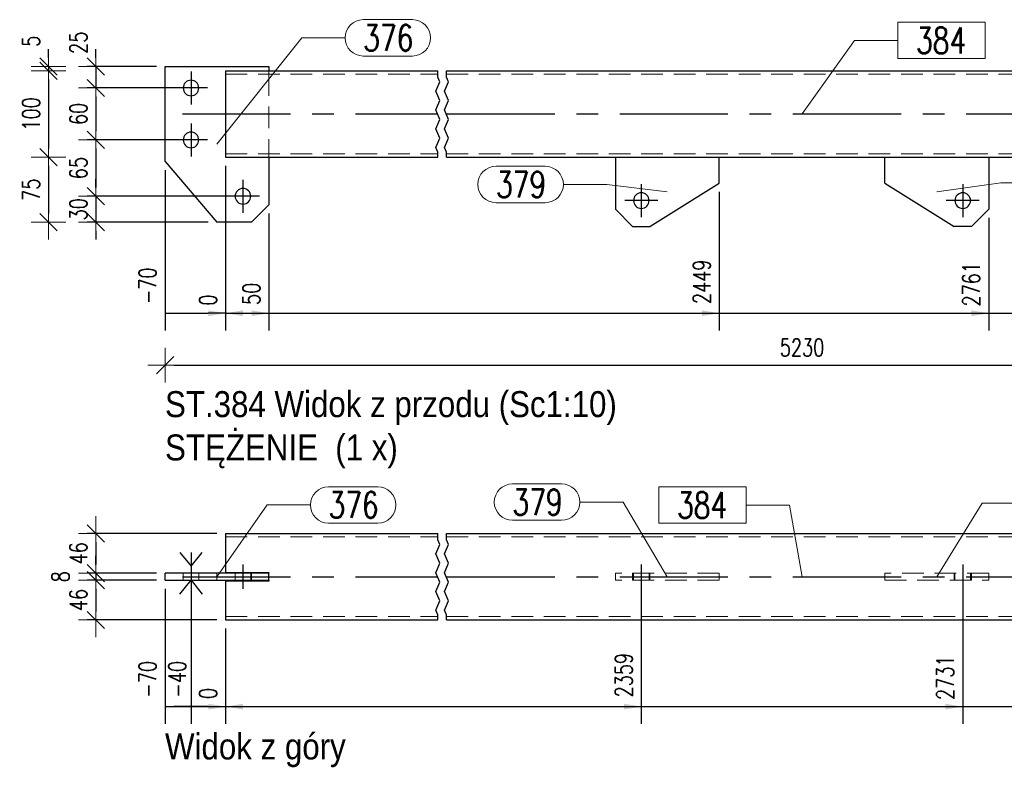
# Model space of a CAD drawing. Header units: millimetres. Extents: x -1005 to 207, y 18226 to 18896.
# Tile 47 of 50: x -74 to 40, y 18643 to 18729. Entities that reach past the tile are written whole.
import ezdxf

# ---------------------------------------------------------------- set-up
doc = ezdxf.new("R2010")
doc.units = ezdxf.units.MM
doc.header["$LTSCALE"] = 10
doc.linetypes.add('HIDDEN', pattern=[0.375, 0.25, -0.125])
doc.linetypes.add('MITTE', pattern=[2, 1.25, -0.25, 0.25, -0.25])
doc.layers.get('Defpoints').update_dxf_attribs({"color": 1})
doc.layers.add('PS_Bolt', color=4, linetype='Continuous')
doc.layers.add('PS_Mid', color=5, linetype='MITTE')
for name, color, linetype, lineweight in [('PS_DIM', 4, 'Continuous', 13), ('PS_Hidden', 2, 'HIDDEN', 9), ('PS_Pos', 1, 'Continuous', 15), ('PS_Shape', 161, 'Continuous', 30), ('PS_SOLID', 7, 'Continuous', 30), ('PS_TEXT', 3, 'Continuous', 18)]:
    doc.layers.add(name, color=color, linetype=linetype, lineweight=lineweight)
doc.styles.add('gil', font='txt', dxfattribs={"width": 0.9})
doc.styles.add('simplex', font='simplex.shx', dxfattribs={"width": 0.75})
doc.dimstyles.new('1_10_GŁ_DS1-LS10', dxfattribs={"dimtxt": 2, "dimasz": 2, "dimexe": 2, "dimexo": 1, "dimgap": 1, "dimtad": 1, "dimjust": 4, "dimdec": 0, "dimlfac": 10, "dimtxsty": 'simplex', "dimblk1": 'NONE', "dimsah": 1, "dimcen": 2, "dimclrd": 256, "dimclre": 256, "dimclrt": 3, "dimadec": 1, "dimazin": 0, "dimtfac": 1, "dimtdec": 0, "dimtmove": 2, "dimatfit": 3, "dimfxl": 1, "dimarcsym": 0})
doc.dimstyles.new('1_10_PRZ', dxfattribs={"dimtxt": 2, "dimasz": 1, "dimexe": 2, "dimexo": 5, "dimgap": 1, "dimtad": 1, "dimdec": 0, "dimlfac": 10, "dimtxsty": 'simplex', "dimblk": 'dimznak', "dimcen": 2, "dimse1": 1, "dimse2": 1, "dimclrt": 3, "dimadec": 1, "dimazin": 0, "dimtfac": 1, "dimtdec": 0, "dimtix": 1, "dimtmove": 2, "dimatfit": 3, "dimldrblk": 'dim-grot', "dimfxl": 1, "dimarcsym": 0})
doc.dimstyles.new('1_10_PRZ_DS1-LS10', dxfattribs={"dimtxt": 2, "dimasz": 1, "dimexe": 2, "dimexo": 5, "dimgap": 1, "dimtad": 1, "dimdec": 0, "dimlfac": 10, "dimtxsty": 'simplex', "dimblk": 'dimznak', "dimcen": 2, "dimse1": 1, "dimse2": 1, "dimclrt": 3, "dimadec": 1, "dimazin": 0, "dimtfac": 1, "dimtdec": 0, "dimtix": 1, "dimtmove": 2, "dimatfit": 3, "dimldrblk": 'dim-grot', "dimfxl": 1, "dimarcsym": 0})
doc.dimstyles.new('1_10_SC', dxfattribs={"dimtxt": 2, "dimasz": 1, "dimexe": 1, "dimexo": 1, "dimgap": 1, "dimtad": 1, "dimdec": 0, "dimlfac": 10, "dimtxsty": 'simplex', "dimblk": 'dimznak', "dimcen": 2, "dimclrd": 256, "dimclre": 256, "dimclrt": 3, "dimadec": 1, "dimazin": 0, "dimtfac": 1, "dimtdec": 0, "dimtix": 1, "dimtmove": 2, "dimatfit": 3, "dimldrblk": 'dim-grot', "dimfxl": 1, "dimarcsym": 0})

# ---------------------------------------------------------------- blocks, each defined once
blk = doc.blocks.new('*D869')
at = {"layer": 'Defpoints', "color": 0, "transparency": 16777216}
for p in [(-56.85, 18712.98), (-49.85, 18713.48), (-49.85, 18695.48)]:
    blk.add_point(p, dxfattribs=at)
at = {"layer": 'PS_DIM', "lineweight": -2, "transparency": 16777216}
for p, q in [((-56.85, 18711.98), (-56.85, 18693.48)), ((-49.85, 18712.48), (-49.85, 18693.48)), ((-56.85, 18695.48), (-51.85, 18695.48))]:
    blk.add_line(p, q, dxfattribs=at)
at = {"layer": 'PS_DIM', "transparency": 16777216}
blk.add_solid([(-51.85, 18695.81), (-51.85, 18695.14), (-49.85, 18695.48)], dxfattribs=at)
at = {"layer": 'PS_DIM', "color": 3, "transparency": 16777216, "insert": (-58.87, 18698.64), "char_height": 2, "attachment_point": 5, "rotation": 90, "style": 'simplex'}
blk.add_mtext('-70', dxfattribs=at)
blk = doc.blocks.new('_None')
blk = doc.blocks.new('*D870')
at = {"layer": 'Defpoints', "color": 0, "transparency": 16777216}
for p in [(-49.85, 18713.48), (-49.85, 18713.48), (-49.85, 18695.48)]:
    blk.add_point(p, dxfattribs=at)
at = {"layer": 'PS_DIM', "lineweight": -2, "transparency": 16777216}
for p, q in [((-49.85, 18712.48), (-49.85, 18693.48)), ((-49.85, 18712.48), (-49.85, 18693.48)), ((-49.85, 18695.48), (-51.85, 18695.48)), ((-47.85, 18695.48), (-45.85, 18695.48))]:
    blk.add_line(p, q, dxfattribs=at)
at = {"layer": 'PS_DIM', "transparency": 16777216}
blk.add_solid([(-47.85, 18695.81), (-47.85, 18695.14), (-49.85, 18695.48)], dxfattribs=at)
at = {"layer": 'PS_DIM', "color": 3, "transparency": 16777216, "insert": (-51.87, 18697), "char_height": 2, "attachment_point": 5, "rotation": 90, "style": 'simplex'}
blk.add_mtext('0', dxfattribs=at)
blk = doc.blocks.new('*D871')
at = {"layer": 'Defpoints', "color": 0, "transparency": 16777216}
for p in [(-49.85, 18713.48), (-44.85, 18707.98), (-44.85, 18695.48)]:
    blk.add_point(p, dxfattribs=at)
at = {"layer": 'PS_DIM', "lineweight": -2, "transparency": 16777216}
for p, q in [((-49.85, 18712.48), (-49.85, 18693.48)), ((-44.85, 18706.98), (-44.85, 18693.48)), ((-49.85, 18695.48), (-46.85, 18695.48))]:
    blk.add_line(p, q, dxfattribs=at)
at = {"layer": 'PS_DIM', "transparency": 16777216}
blk.add_solid([(-46.85, 18695.81), (-46.85, 18695.14), (-44.85, 18695.48)], dxfattribs=at)
at = {"layer": 'PS_DIM', "color": 3, "transparency": 16777216, "insert": (-46.87, 18697.71), "char_height": 2, "attachment_point": 5, "rotation": 90, "style": 'simplex'}
blk.add_mtext('50', dxfattribs=at)
blk = doc.blocks.new('*D872')
at = {"layer": 'Defpoints', "color": 0, "transparency": 16777216}
for p in [(-49.85, 18713.48), (7.15, 18710.48), (7.15, 18695.48)]:
    blk.add_point(p, dxfattribs=at)
at = {"layer": 'PS_DIM', "lineweight": -2, "transparency": 16777216}
for p, q in [((-49.85, 18712.48), (-49.85, 18693.48)), ((7.15, 18709.48), (7.15, 18693.48)), ((-49.85, 18695.48), (5.15, 18695.48))]:
    blk.add_line(p, q, dxfattribs=at)
at = {"layer": 'PS_DIM', "transparency": 16777216}
blk.add_solid([(5.15, 18695.81), (5.15, 18695.14), (7.15, 18695.48)], dxfattribs=at)
at = {"layer": 'PS_DIM', "color": 3, "transparency": 16777216, "insert": (5.13, 18699.1), "char_height": 2, "attachment_point": 5, "rotation": 90, "style": 'simplex'}
blk.add_mtext('2449', dxfattribs=at)
blk = doc.blocks.new('*D873')
at = {"layer": 'Defpoints', "color": 0, "transparency": 16777216}
for p in [(-49.85, 18713.48), (38.27, 18707.48), (38.27, 18695.48)]:
    blk.add_point(p, dxfattribs=at)
at = {"layer": 'PS_DIM', "lineweight": -2, "transparency": 16777216}
for p, q in [((-49.85, 18712.48), (-49.85, 18693.48)), ((38.27, 18706.48), (38.27, 18693.48)), ((-49.85, 18695.48), (36.27, 18695.48))]:
    blk.add_line(p, q, dxfattribs=at)
at = {"layer": 'PS_DIM', "transparency": 16777216}
blk.add_solid([(36.27, 18695.81), (36.27, 18695.14), (38.27, 18695.48)], dxfattribs=at)
at = {"layer": 'PS_DIM', "color": 3, "transparency": 16777216, "insert": (36.25, 18698.82), "char_height": 2, "attachment_point": 5, "rotation": 90, "style": 'simplex'}
blk.add_mtext('2761', dxfattribs=at)
blk = doc.blocks.new('*D874')
at = {"layer": 'Defpoints', "color": 0, "transparency": 16777216}
for p in [(-49.85, 18713.48), (83.27, 18713.48), (83.27, 18695.48)]:
    blk.add_point(p, dxfattribs=at)
at = {"layer": 'PS_DIM', "lineweight": -2, "transparency": 16777216}
for p, q in [((-49.85, 18712.48), (-49.85, 18693.48)), ((83.27, 18712.48), (83.27, 18693.48)), ((-49.85, 18695.48), (81.27, 18695.48))]:
    blk.add_line(p, q, dxfattribs=at)
at = {"layer": 'PS_DIM', "transparency": 16777216}
blk.add_solid([(81.27, 18695.81), (81.27, 18695.14), (83.27, 18695.48)], dxfattribs=at)
at = {"layer": 'PS_DIM', "color": 3, "transparency": 16777216, "insert": (81.25, 18699.14), "char_height": 2, "attachment_point": 5, "rotation": 90, "style": 'simplex'}
blk.add_mtext('5090', dxfattribs=at)
blk = doc.blocks.new('*D875')
at = {"layer": 'Defpoints', "color": 0, "transparency": 16777216}
for p in [(-49.85, 18713.48), (90.27, 18712.98), (90.27, 18695.48)]:
    blk.add_point(p, dxfattribs=at)
at = {"layer": 'PS_DIM', "lineweight": -2, "transparency": 16777216}
for p, q in [((-49.85, 18712.48), (-49.85, 18693.48)), ((90.27, 18711.98), (90.27, 18693.48)), ((-49.85, 18695.48), (88.27, 18695.48))]:
    blk.add_line(p, q, dxfattribs=at)
at = {"layer": 'PS_DIM', "transparency": 16777216}
blk.add_solid([(88.27, 18695.81), (88.27, 18695.14), (90.27, 18695.48)], dxfattribs=at)
at = {"layer": 'PS_DIM', "color": 3, "transparency": 16777216, "insert": (88.25, 18699), "char_height": 2, "attachment_point": 5, "rotation": 90, "style": 'simplex'}
blk.add_mtext('5160', dxfattribs=at)
blk = doc.blocks.new('dimznak')
at = {"color": 0}
for points in [[(0, 2), (0, -2)], [(-2, 0), (2, 0)]]:
    blk.add_lwpolyline(points, dxfattribs=at)
at = {"color": 2}
blk.add_lwpolyline([(1, 1), (-1, -1)], dxfattribs=at)
blk = doc.blocks.new('*D876')
at = {"layer": 'Defpoints', "color": 0, "transparency": 16777216}
for p in [(-56.85, 18705.48), (90.27, 18705.48), (90.27, 18689.48)]:
    blk.add_point(p, dxfattribs=at)
at = {"layer": 'PS_DIM', "color": 0, "lineweight": -2, "transparency": 16777216}
blk.add_line((-55.85, 18689.48), (89.27, 18689.48), dxfattribs=at)
at = {"layer": 'PS_DIM', "color": 0, "lineweight": -2, "transparency": 16777216, "rotation": 180}
blk.add_blockref('dimznak', (-56.85, 18689.48), dxfattribs=at)
at = {"layer": 'PS_DIM', "color": 0, "lineweight": -2, "transparency": 16777216}
blk.add_blockref('dimznak', (90.27, 18689.48), dxfattribs=at)
at = {"layer": 'PS_DIM', "color": 3, "transparency": 16777216, "insert": (16.71, 18691.52), "char_height": 2, "attachment_point": 5, "style": 'simplex'}
blk.add_mtext('5230', dxfattribs=at)
blk = doc.blocks.new('dim-grot')
blk.add_hatch(color=256).paths.add_polyline_path([(0, 0), (-2, 0.5), (-2, -0.5)])
blk.add_lwpolyline([(0, 0), (-2, 0.5), (-2, -0.5), (0, 0)])
blk = doc.blocks.new('*D934')
at = {"layer": 'Defpoints', "color": 0, "transparency": 16777216}
for p in [(-56.85, 18723.98), (-64.85, 18721.48), (-53.85, 18721.48)]:
    blk.add_point(p, dxfattribs=at)
at = {"layer": 'PS_DIM', "lineweight": -2, "transparency": 16777216}
for p, q in [((-64.85, 18724.98), (-64.85, 18725.98)), ((-57.85, 18723.98), (-65.85, 18723.98)), ((-64.85, 18723.98), (-64.85, 18721.48)), ((-54.85, 18721.48), (-65.85, 18721.48)), ((-64.85, 18720.48), (-64.85, 18719.48))]:
    blk.add_line(p, q, dxfattribs=at)
for p, rotation in [((-64.85, 18723.98), 270), ((-64.85, 18721.48), 90)]:
    blk.add_blockref('dimznak', p, dxfattribs=dict(at, rotation=rotation))
at = {"layer": 'PS_DIM', "color": 3, "transparency": 16777216, "insert": (-66.85, 18726.7), "char_height": 2, "attachment_point": 5, "rotation": 90, "style": 'simplex'}
blk.add_mtext('25', dxfattribs=at)
blk = doc.blocks.new('*D935')
at = {"layer": 'Defpoints', "color": 0, "transparency": 16777216}
for p in [(-53.85, 18721.48), (-64.85, 18715.48), (-53.85, 18715.48)]:
    blk.add_point(p, dxfattribs=at)
at = {"layer": 'PS_DIM', "lineweight": -2, "transparency": 16777216}
for p, q in [((-54.85, 18721.48), (-65.85, 18721.48)), ((-64.85, 18720.48), (-64.85, 18716.48)), ((-54.85, 18715.48), (-65.85, 18715.48))]:
    blk.add_line(p, q, dxfattribs=at)
for p, rotation in [((-64.85, 18721.48), 90), ((-64.85, 18715.48), 270)]:
    blk.add_blockref('dimznak', p, dxfattribs=dict(at, rotation=rotation))
at = {"layer": 'PS_DIM', "color": 3, "transparency": 16777216, "insert": (-66.85, 18718.48), "char_height": 2, "attachment_point": 5, "rotation": 90, "style": 'simplex'}
blk.add_mtext('60', dxfattribs=at)
blk = doc.blocks.new('*D936')
at = {"layer": 'Defpoints', "color": 0, "transparency": 16777216}
for p in [(-53.85, 18715.48), (-64.85, 18708.98), (-47.85, 18708.98)]:
    blk.add_point(p, dxfattribs=at)
at = {"layer": 'PS_DIM', "lineweight": -2, "transparency": 16777216}
for p, q in [((-54.85, 18715.48), (-65.85, 18715.48)), ((-64.85, 18714.48), (-64.85, 18709.98)), ((-48.85, 18708.98), (-65.85, 18708.98))]:
    blk.add_line(p, q, dxfattribs=at)
for p, rotation in [((-64.85, 18715.48), 90), ((-64.85, 18708.98), 270)]:
    blk.add_blockref('dimznak', p, dxfattribs=dict(at, rotation=rotation))
at = {"layer": 'PS_DIM', "color": 3, "transparency": 16777216, "insert": (-66.85, 18712.23), "char_height": 2, "attachment_point": 5, "rotation": 90, "style": 'simplex'}
blk.add_mtext('65', dxfattribs=at)
blk = doc.blocks.new('*D937')
at = {"layer": 'Defpoints', "color": 0, "transparency": 16777216}
for p in [(-47.85, 18708.98), (-64.85, 18705.98), (-50.85, 18705.98)]:
    blk.add_point(p, dxfattribs=at)
at = {"layer": 'PS_DIM', "lineweight": -2, "transparency": 16777216}
for p, q in [((-64.85, 18709.98), (-64.85, 18710.98)), ((-48.85, 18708.98), (-65.85, 18708.98)), ((-64.85, 18708.98), (-64.85, 18705.98)), ((-51.85, 18705.98), (-65.85, 18705.98)), ((-64.85, 18704.98), (-64.85, 18703.98))]:
    blk.add_line(p, q, dxfattribs=at)
for p, rotation in [((-64.85, 18708.98), 270), ((-64.85, 18705.98), 90)]:
    blk.add_blockref('dimznak', p, dxfattribs=dict(at, rotation=rotation))
at = {"layer": 'PS_DIM', "color": 3, "transparency": 16777216, "insert": (-66.85, 18707.48), "char_height": 2, "attachment_point": 5, "rotation": 90, "style": 'simplex'}
blk.add_mtext('30', dxfattribs=at)
blk = doc.blocks.new('*D938')
at = {"layer": 'Defpoints', "color": 0, "transparency": 16777216}
for p in [(-44.85, 18723.98), (-70.32, 18723.48), (-44.85, 18723.48)]:
    blk.add_point(p, dxfattribs=at)
at = {"layer": 'PS_DIM', "color": 0, "lineweight": -2, "transparency": 16777216}
for p, q in [((-70.32, 18724.98), (-70.32, 18725.98)), ((-70.32, 18723.98), (-70.32, 18723.48)), ((-70.32, 18722.48), (-70.32, 18721.48))]:
    blk.add_line(p, q, dxfattribs=at)
for p, rotation in [((-70.32, 18723.98), 270), ((-70.32, 18723.48), 90)]:
    blk.add_blockref('dimznak', p, dxfattribs=dict(at, rotation=rotation))
at = {"layer": 'PS_DIM', "color": 3, "transparency": 16777216, "insert": (-72.32, 18726.87), "char_height": 2, "attachment_point": 5, "rotation": 90, "style": 'simplex'}
blk.add_mtext('5', dxfattribs=at)
blk = doc.blocks.new('*D939')
at = {"layer": 'Defpoints', "color": 0, "transparency": 16777216}
for p in [(-44.85, 18723.48), (-70.32, 18713.48), (-44.85, 18713.48)]:
    blk.add_point(p, dxfattribs=at)
at = {"layer": 'PS_DIM', "color": 0, "lineweight": -2, "transparency": 16777216}
blk.add_line((-70.32, 18722.48), (-70.32, 18714.48), dxfattribs=at)
for p, rotation in [((-70.32, 18723.48), 90), ((-70.32, 18713.48), 270)]:
    blk.add_blockref('dimznak', p, dxfattribs=dict(at, rotation=rotation))
at = {"layer": 'PS_DIM', "color": 3, "transparency": 16777216, "insert": (-72.32, 18718.48), "char_height": 2, "attachment_point": 5, "rotation": 90, "style": 'simplex'}
blk.add_mtext('100', dxfattribs=at)
blk = doc.blocks.new('*D940')
at = {"layer": 'Defpoints', "color": 0, "transparency": 16777216}
for p in [(-44.85, 18713.48), (-70.32, 18705.98), (-46.85, 18705.98)]:
    blk.add_point(p, dxfattribs=at)
at = {"layer": 'PS_DIM', "color": 0, "lineweight": -2, "transparency": 16777216}
blk.add_line((-70.32, 18712.48), (-70.32, 18706.98), dxfattribs=at)
for p, rotation in [((-70.32, 18713.48), 90), ((-70.32, 18705.98), 270)]:
    blk.add_blockref('dimznak', p, dxfattribs=dict(at, rotation=rotation))
at = {"layer": 'PS_DIM', "color": 3, "transparency": 16777216, "insert": (-72.32, 18709.73), "char_height": 2, "attachment_point": 5, "rotation": 90, "style": 'simplex'}
blk.add_mtext('75', dxfattribs=at)
blk = doc.blocks.new('*D1024')
at = {"layer": 'Defpoints', "color": 0, "transparency": 16777216}
for p in [(-49.85, 18670.06), (-64.85, 18665.46), (-56.85, 18665.46)]:
    blk.add_point(p, dxfattribs=at)
at = {"layer": 'PS_DIM', "lineweight": -2, "transparency": 16777216}
for p, q in [((-50.85, 18670.06), (-65.85, 18670.06)), ((-64.85, 18669.06), (-64.85, 18666.46)), ((-57.85, 18665.46), (-65.85, 18665.46))]:
    blk.add_line(p, q, dxfattribs=at)
for p, rotation in [((-64.85, 18670.06), 90), ((-64.85, 18665.46), 270)]:
    blk.add_blockref('dimznak', p, dxfattribs=dict(at, rotation=rotation))
at = {"layer": 'PS_DIM', "color": 3, "transparency": 16777216, "insert": (-66.85, 18667.76), "char_height": 2, "attachment_point": 5, "rotation": 90, "style": 'simplex'}
blk.add_mtext('46', dxfattribs=at)
blk = doc.blocks.new('*D1025')
at = {"layer": 'Defpoints', "color": 0, "transparency": 16777216}
for p in [(-56.85, 18665.46), (-64.85, 18664.66), (-56.85, 18664.66)]:
    blk.add_point(p, dxfattribs=at)
at = {"layer": 'PS_DIM', "lineweight": -2, "transparency": 16777216}
for p, q in [((-64.85, 18666.46), (-64.85, 18667.46)), ((-57.85, 18665.46), (-65.85, 18665.46)), ((-64.85, 18665.46), (-64.85, 18664.66)), ((-57.85, 18664.66), (-65.85, 18664.66)), ((-64.85, 18663.66), (-64.85, 18662.66))]:
    blk.add_line(p, q, dxfattribs=at)
for p, rotation in [((-64.85, 18665.46), 270), ((-64.85, 18664.66), 90)]:
    blk.add_blockref('dimznak', p, dxfattribs=dict(at, rotation=rotation))
at = {"layer": 'PS_DIM', "color": 3, "transparency": 16777216, "insert": (-68.91, 18665.06), "char_height": 2, "attachment_point": 5, "rotation": 90, "style": 'simplex'}
blk.add_mtext('8', dxfattribs=at)
blk = doc.blocks.new('*D1026')
at = {"layer": 'Defpoints', "color": 0, "transparency": 16777216}
for p in [(-56.85, 18664.66), (-64.85, 18660.06), (-49.85, 18660.06)]:
    blk.add_point(p, dxfattribs=at)
at = {"layer": 'PS_DIM', "lineweight": -2, "transparency": 16777216}
for p, q in [((-57.85, 18664.66), (-65.85, 18664.66)), ((-64.85, 18663.66), (-64.85, 18661.06)), ((-50.85, 18660.06), (-65.85, 18660.06))]:
    blk.add_line(p, q, dxfattribs=at)
for p, rotation in [((-64.85, 18664.66), 90), ((-64.85, 18660.06), 270)]:
    blk.add_blockref('dimznak', p, dxfattribs=dict(at, rotation=rotation))
at = {"layer": 'PS_DIM', "color": 3, "transparency": 16777216, "insert": (-66.85, 18662.36), "char_height": 2, "attachment_point": 5, "rotation": 90, "style": 'simplex'}
blk.add_mtext('46', dxfattribs=at)
blk = doc.blocks.new('*D1190')
at = {"layer": 'Defpoints', "color": 0, "transparency": 16777216}
for p in [(-56.85, 18664.66), (-49.85, 18660.06), (-49.85, 18650.06)]:
    blk.add_point(p, dxfattribs=at)
at = {"layer": 'PS_DIM', "lineweight": -2, "transparency": 16777216}
for p, q in [((-56.85, 18663.66), (-56.85, 18648.06)), ((-49.85, 18659.06), (-49.85, 18648.06)), ((-56.85, 18650.06), (-51.85, 18650.06))]:
    blk.add_line(p, q, dxfattribs=at)
at = {"layer": 'PS_DIM', "transparency": 16777216}
blk.add_solid([(-51.85, 18650.39), (-51.85, 18649.73), (-49.85, 18650.06)], dxfattribs=at)
at = {"layer": 'PS_DIM', "color": 3, "transparency": 16777216, "insert": (-58.87, 18653.22), "char_height": 2, "attachment_point": 5, "rotation": 90, "style": 'simplex'}
blk.add_mtext('-70', dxfattribs=at)
blk = doc.blocks.new('*D1191')
at = {"layer": 'Defpoints', "color": 0, "transparency": 16777216}
for p in [(-53.85, 18664.66), (-49.85, 18660.06), (-49.85, 18650.06)]:
    blk.add_point(p, dxfattribs=at)
at = {"layer": 'PS_DIM', "lineweight": -2, "transparency": 16777216}
for p, q in [((-53.85, 18663.66), (-53.85, 18648.06)), ((-49.85, 18659.06), (-49.85, 18648.06)), ((-53.85, 18650.06), (-55.85, 18650.06)), ((-53.85, 18650.06), (-49.85, 18650.06)), ((-47.85, 18650.06), (-45.85, 18650.06))]:
    blk.add_line(p, q, dxfattribs=at)
at = {"layer": 'PS_DIM', "transparency": 16777216}
blk.add_solid([(-47.85, 18650.39), (-47.85, 18649.73), (-49.85, 18650.06)], dxfattribs=at)
at = {"layer": 'PS_DIM', "color": 3, "transparency": 16777216, "insert": (-55.44, 18653.22), "char_height": 2, "attachment_point": 5, "rotation": 90, "style": 'simplex'}
blk.add_mtext('-40', dxfattribs=at)
blk = doc.blocks.new('*D1192')
at = {"layer": 'Defpoints', "color": 0, "transparency": 16777216}
for p in [(-49.85, 18660.06), (-49.85, 18660.06), (-49.85, 18650.06)]:
    blk.add_point(p, dxfattribs=at)
at = {"layer": 'PS_DIM', "lineweight": -2, "transparency": 16777216}
for p, q in [((-49.85, 18659.06), (-49.85, 18648.06)), ((-49.85, 18659.06), (-49.85, 18648.06)), ((-51.85, 18650.06), (-53.85, 18650.06)), ((-49.85, 18650.06), (-47.85, 18650.06))]:
    blk.add_line(p, q, dxfattribs=at)
at = {"layer": 'PS_DIM', "transparency": 16777216}
blk.add_solid([(-51.85, 18650.39), (-51.85, 18649.73), (-49.85, 18650.06)], dxfattribs=at)
at = {"layer": 'PS_DIM', "color": 3, "transparency": 16777216, "insert": (-51.87, 18651.58), "char_height": 2, "attachment_point": 5, "rotation": 90, "style": 'simplex'}
blk.add_mtext('0', dxfattribs=at)
blk = doc.blocks.new('*D1193')
at = {"layer": 'Defpoints', "color": 0, "transparency": 16777216}
for p in [(-1.85, 18665.06), (-49.85, 18660.06), (-1.85, 18650.06)]:
    blk.add_point(p, dxfattribs=at)
at = {"layer": 'PS_DIM', "lineweight": -2, "transparency": 16777216}
for p, q in [((-1.85, 18664.06), (-1.85, 18648.06)), ((-49.85, 18659.06), (-49.85, 18648.06)), ((-49.85, 18650.06), (-3.85, 18650.06))]:
    blk.add_line(p, q, dxfattribs=at)
at = {"layer": 'PS_DIM', "transparency": 16777216}
blk.add_solid([(-3.85, 18650.39), (-3.85, 18649.73), (-1.85, 18650.06)], dxfattribs=at)
at = {"layer": 'PS_DIM', "color": 3, "transparency": 16777216, "insert": (-3.87, 18653.69), "char_height": 2, "attachment_point": 5, "rotation": 90, "style": 'simplex'}
blk.add_mtext('2359', dxfattribs=at)
blk = doc.blocks.new('*D1194')
at = {"layer": 'Defpoints', "color": 0, "transparency": 16777216}
for p in [(35.27, 18665.06), (-49.85, 18660.06), (35.27, 18650.06)]:
    blk.add_point(p, dxfattribs=at)
at = {"layer": 'PS_DIM', "lineweight": -2, "transparency": 16777216}
for p, q in [((35.27, 18664.06), (35.27, 18648.06)), ((-49.85, 18659.06), (-49.85, 18648.06)), ((-49.85, 18650.06), (33.27, 18650.06))]:
    blk.add_line(p, q, dxfattribs=at)
at = {"layer": 'PS_DIM', "transparency": 16777216}
blk.add_solid([(33.27, 18650.39), (33.27, 18649.73), (35.27, 18650.06)], dxfattribs=at)
at = {"layer": 'PS_DIM', "color": 3, "transparency": 16777216, "insert": (33.25, 18653.4), "char_height": 2, "attachment_point": 5, "rotation": 90, "style": 'simplex'}
blk.add_mtext('2731', dxfattribs=at)
blk = doc.blocks.new('*D1195')
at = {"layer": 'Defpoints', "color": 0, "transparency": 16777216}
for p in [(81.27, 18664.61), (-49.85, 18660.06), (81.27, 18650.06)]:
    blk.add_point(p, dxfattribs=at)
at = {"layer": 'PS_DIM', "lineweight": -2, "transparency": 16777216}
for p, q in [((81.27, 18663.61), (81.27, 18648.06)), ((-49.85, 18659.06), (-49.85, 18648.06)), ((-49.85, 18650.06), (79.27, 18650.06))]:
    blk.add_line(p, q, dxfattribs=at)
at = {"layer": 'PS_DIM', "transparency": 16777216}
blk.add_solid([(79.27, 18650.39), (79.27, 18649.73), (81.27, 18650.06)], dxfattribs=at)
at = {"layer": 'PS_DIM', "color": 3, "transparency": 16777216, "insert": (79.25, 18653.72), "char_height": 2, "attachment_point": 5, "rotation": 90, "style": 'simplex'}
blk.add_mtext('5070', dxfattribs=at)
blk = doc.blocks.new('*D1196')
at = {"layer": 'Defpoints', "color": 0, "transparency": 16777216}
for p in [(87.27, 18664.72), (-49.85, 18660.06), (87.27, 18650.06)]:
    blk.add_point(p, dxfattribs=at)
at = {"layer": 'PS_DIM', "lineweight": -2, "transparency": 16777216}
for p, q in [((87.27, 18663.72), (87.27, 18648.06)), ((-49.85, 18659.06), (-49.85, 18648.06)), ((-49.85, 18650.06), (85.27, 18650.06))]:
    blk.add_line(p, q, dxfattribs=at)
at = {"layer": 'PS_DIM', "transparency": 16777216}
blk.add_solid([(85.27, 18650.39), (85.27, 18649.73), (87.27, 18650.06)], dxfattribs=at)
at = {"layer": 'PS_DIM', "color": 3, "transparency": 16777216, "insert": (85.25, 18653.58), "char_height": 2, "attachment_point": 5, "rotation": 90, "style": 'simplex'}
blk.add_mtext('5130', dxfattribs=at)
blk = doc.blocks.new('*D1197')
at = {"layer": 'Defpoints', "color": 0, "transparency": 16777216}
for p in [(90.27, 18664.66), (-49.85, 18660.06), (90.27, 18650.06)]:
    blk.add_point(p, dxfattribs=at)
at = {"layer": 'PS_DIM', "lineweight": -2, "transparency": 16777216}
for p, q in [((90.27, 18663.66), (90.27, 18648.06)), ((-49.85, 18659.06), (-49.85, 18648.06)), ((-49.85, 18650.06), (88.27, 18650.06))]:
    blk.add_line(p, q, dxfattribs=at)
at = {"layer": 'PS_DIM', "transparency": 16777216}
blk.add_solid([(88.27, 18650.39), (88.27, 18649.73), (90.27, 18650.06)], dxfattribs=at)
at = {"layer": 'PS_DIM', "color": 3, "transparency": 16777216, "insert": (92.19, 18653.58), "char_height": 2, "attachment_point": 5, "rotation": 90, "style": 'simplex'}
blk.add_mtext('5160', dxfattribs=at)
blk = doc.blocks.new('*X1627')
at = {"color": 4, "linetype": 'Continuous'}
blk.add_line((-53.85, 18721.48), (-53.85, 18721.48), dxfattribs=at)
blk.add_line((-53.85, 18721.48), (-53.85, 18721.48), dxfattribs=at)
blk.add_line((-53.85, 18721.48), (-53.85, 18721.48), dxfattribs=at)
blk.add_line((-53.85, 18721.48), (-53.85, 18721.48), dxfattribs=at)
blk.add_line((-53.85, 18721.48), (-53.85, 18721.48), dxfattribs=at)
blk = doc.blocks.new('*X1631')
at = {"color": 1}
for p, q in [((-25.35, 18722.73), (-25.35, 18723.48)), ((-24.35, 18722.73), (-24.35, 18723.48)), ((-25.58, 18721.11), (-25.12, 18722.19)), ((-25.12, 18722.19), (-25.35, 18722.73)), ((-24.58, 18721.11), (-24.12, 18722.19)), ((-24.12, 18722.19), (-24.35, 18722.73)), ((-25.12, 18720.03), (-25.58, 18721.11)), ((-24.12, 18720.03), (-24.58, 18721.11)), ((-25.58, 18718.94), (-25.12, 18720.03)), ((-24.58, 18718.94), (-24.12, 18720.03)), ((-25.12, 18717.86), (-25.58, 18718.94)), ((-24.12, 18717.86), (-24.58, 18718.94)), ((-25.58, 18716.77), (-25.12, 18717.86)), ((-24.58, 18716.77), (-24.12, 18717.86)), ((-25.12, 18715.69), (-25.58, 18716.77)), ((-24.12, 18715.69), (-24.58, 18716.77)), ((-25.58, 18714.61), (-25.12, 18715.69)), ((-24.58, 18714.61), (-24.12, 18715.69)), ((-25.35, 18714.07), (-25.58, 18714.61)), ((-25.35, 18713.48), (-25.35, 18714.07)), ((-24.35, 18714.07), (-24.58, 18714.61)), ((-24.35, 18713.48), (-24.35, 18714.07))]:
    blk.add_line(p, q, dxfattribs=at)
at = {"layer": 'PS_Hidden', "color": 2, "linetype": 'HIDDEN'}
for p, q in [((-49.85, 18723.08), (-25.35, 18723.08)), ((-44.85, 18723.48), (-44.85, 18723.08)), ((-44.85, 18723.08), (-44.85, 18713.88)), ((-24.35, 18723.08), (57.77, 18723.08)), ((-49.85, 18713.88), (-25.35, 18713.88)), ((-44.85, 18713.88), (-44.85, 18713.48)), ((-24.35, 18713.88), (57.77, 18713.88))]:
    blk.add_line(p, q, dxfattribs=at)
at = {"layer": 'PS_Mid', "color": 5, "linetype": 'MITTE'}
for p, q in [((-53.85, 18723.38), (-53.85, 18719.58)), ((-51.95, 18721.48), (-55.75, 18721.48)), ((-54.85, 18718.48), (-25.35, 18718.48)), ((-24.35, 18718.48), (57.77, 18718.48)), ((-53.85, 18717.38), (-53.85, 18713.58)), ((-51.95, 18715.48), (-55.75, 18715.48)), ((-47.85, 18710.88), (-47.85, 18707.08)), ((-1.85, 18710.38), (-1.85, 18706.58)), ((35.27, 18710.38), (35.27, 18706.58)), ((-45.95, 18708.98), (-49.75, 18708.98)), ((0.05, 18708.48), (-3.75, 18708.48)), ((37.17, 18708.48), (33.37, 18708.48))]:
    blk.add_line(p, q, dxfattribs=at)
at = {"layer": 'PS_SOLID', "color": 7, "linetype": 'Continuous'}
for p, q in [((-56.85, 18723.98), (-44.85, 18723.98)), ((-56.85, 18712.98), (-56.85, 18723.98)), ((-44.85, 18723.98), (-44.85, 18723.48)), ((-49.85, 18723.48), (-49.85, 18713.48)), ((-49.85, 18723.48), (-25.35, 18723.48)), ((-24.35, 18723.48), (57.77, 18723.48)), ((-56.85, 18712.98), (-50.85, 18705.98)), ((-49.85, 18713.48), (-25.35, 18713.48)), ((-44.85, 18713.48), (-44.85, 18707.98)), ((-24.35, 18713.48), (57.77, 18713.48)), ((-4.85, 18713.48), (-4.85, 18707.48)), ((7.15, 18710.48), (7.15, 18713.48)), ((26.27, 18710.48), (26.27, 18713.48)), ((38.27, 18713.48), (38.27, 18707.48)), ((-0.85, 18705.48), (7.15, 18710.48)), ((26.27, 18710.48), (34.27, 18705.48)), ((-46.85, 18705.98), (-44.85, 18707.98)), ((-4.85, 18707.48), (-2.85, 18705.48)), ((36.27, 18705.48), (38.27, 18707.48)), ((-46.85, 18705.98), (-50.85, 18705.98)), ((-2.85, 18705.48), (-0.85, 18705.48)), ((36.27, 18705.48), (34.27, 18705.48))]:
    blk.add_line(p, q, dxfattribs=at)
at = {"layer": 'PS_SOLID', "color": 7, "extrusion": (0, 0, -1)}
for centre in [(53.85, 18721.48), (53.85, 18715.48), (47.85, 18708.98), (1.85, 18708.48), (-35.27, 18708.48)]:
    blk.add_circle(centre, 0.9, dxfattribs=at)
blk = doc.blocks.new('*X1632')
at = {"color": 4, "linetype": 'Continuous'}
blk.add_line((-53.85, 18715.48), (-53.85, 18715.48), dxfattribs=at)
blk.add_line((-53.85, 18715.48), (-53.85, 18715.48), dxfattribs=at)
blk.add_line((-53.85, 18715.48), (-53.85, 18715.48), dxfattribs=at)
blk.add_line((-53.85, 18715.48), (-53.85, 18715.48), dxfattribs=at)
blk.add_line((-53.85, 18715.48), (-53.85, 18715.48), dxfattribs=at)
blk = doc.blocks.new('*X1635')
at = {"color": 1}
for p, q in [((37.87, 18729.07), (27.78, 18729.07)), ((27.78, 18729.07), (27.78, 18724.87)), ((37.87, 18724.87), (37.87, 18729.07)), ((16.71, 18718.48), (22.78, 18726.97)), ((22.78, 18726.97), (27.78, 18726.97)), ((27.78, 18724.87), (37.87, 18724.87))]:
    blk.add_line(p, q, dxfattribs=at)
at = {"color": 2, "style": 'simplex', "width": 0.75}
blk.add_text('384', height=3, dxfattribs=at).set_placement((29.88, 18725.47))
blk = doc.blocks.new('*X1636')
at = {"color": 1}
for p, q in [((46.76, 18712.64), (52.44, 18712.64)), ((32.27, 18709.48), (39.66, 18710.54)), ((39.66, 18710.54), (44.66, 18710.54)), ((46.76, 18708.44), (52.44, 18708.44))]:
    blk.add_line(p, q, dxfattribs=at)
for centre, start, end in [((46.76, 18710.54), 90, 270), ((52.44, 18710.54), 270, 90)]:
    blk.add_arc(centre, 2.1, start, end, dxfattribs=at)
at = {"color": 2, "style": 'simplex', "width": 0.75}
blk.add_text('379', height=3, dxfattribs=at).set_placement((46.76, 18709.04))
blk = doc.blocks.new('*X1637')
at = {"color": 1}
for p, q in [((-18.63, 18712.44), (-12.95, 18712.44)), ((-10.85, 18710.34), (-5.85, 18710.34)), ((1.15, 18709.48), (-5.85, 18710.34)), ((-18.63, 18708.24), (-12.95, 18708.24))]:
    blk.add_line(p, q, dxfattribs=at)
for centre, start, end in [((-18.63, 18710.34), 90, 270), ((-12.95, 18710.34), 270, 90)]:
    blk.add_arc(centre, 2.1, start, end, dxfattribs=at)
at = {"color": 2, "style": 'simplex', "width": 0.75}
blk.add_text('379', height=3, dxfattribs=at).set_placement((-18.63, 18708.84))
blk = doc.blocks.new('*X1639')
at = {"color": 1}
for p, q in [((-33.96, 18729.37), (-28.28, 18729.37)), ((-50.85, 18714.98), (-41.06, 18727.27)), ((-41.06, 18727.27), (-36.06, 18727.27)), ((-33.96, 18725.17), (-28.28, 18725.17))]:
    blk.add_line(p, q, dxfattribs=at)
for centre, start, end in [((-33.96, 18727.27), 90, 270), ((-28.28, 18727.27), 270, 90)]:
    blk.add_arc(centre, 2.1, start, end, dxfattribs=at)
at = {"color": 2, "style": 'simplex', "width": 0.75}
blk.add_text('376', height=3, dxfattribs=at).set_placement((-33.96, 18725.77))
blk = doc.blocks.new('*X1640')
at = {"color": 3, "style": 'gil', "width": 0.9}
for s, p in [('ST.384 Widok z przodu (Sc1:10)', (-56.85, 18683.48)), ('STĘŻENIE  (1 x)', (-56.85, 18678.48))]:
    blk.add_text(s, height=3, dxfattribs=at).set_placement(p)
blk = doc.blocks.new('*X1642')
at = {"color": 4, "linetype": 'Continuous'}
for p, q in [((-55.13, 18667.86), (-53.85, 18666.26)), ((-53.85, 18666.26), (-52.57, 18667.86)), ((-53.85, 18667.86), (-53.85, 18663.06)), ((-55.13, 18663.06), (-53.85, 18664.66)), ((-53.85, 18664.66), (-52.57, 18663.06))]:
    blk.add_line(p, q, dxfattribs=at)
blk = doc.blocks.new('*X1646')
at = {"color": 1}
for p, q in [((-25.35, 18669.32), (-25.35, 18670.06)), ((-24.35, 18669.32), (-24.35, 18670.06)), ((-25.58, 18667.69), (-25.12, 18668.78)), ((-25.12, 18668.78), (-25.35, 18669.32)), ((-24.58, 18667.69), (-24.12, 18668.78)), ((-24.12, 18668.78), (-24.35, 18669.32)), ((-25.12, 18666.61), (-25.58, 18667.69)), ((-24.12, 18666.61), (-24.58, 18667.69)), ((-25.58, 18665.52), (-25.12, 18666.61)), ((-24.58, 18665.52), (-24.12, 18666.61)), ((-25.12, 18664.44), (-25.58, 18665.52)), ((-24.12, 18664.44), (-24.58, 18665.52)), ((-25.58, 18663.36), (-25.12, 18664.44)), ((-24.58, 18663.36), (-24.12, 18664.44)), ((-25.12, 18662.27), (-25.58, 18663.36)), ((-24.12, 18662.27), (-24.58, 18663.36)), ((-25.58, 18661.19), (-25.12, 18662.27)), ((-24.58, 18661.19), (-24.12, 18662.27)), ((-25.35, 18660.65), (-25.58, 18661.19)), ((-25.35, 18660.06), (-25.35, 18660.65)), ((-24.35, 18660.65), (-24.58, 18661.19)), ((-24.35, 18660.06), (-24.35, 18660.65))]:
    blk.add_line(p, q, dxfattribs=at)
at = {"layer": 'PS_Hidden', "color": 2, "linetype": 'HIDDEN'}
for p, q in [((-49.85, 18669.66), (-25.35, 18669.66)), ((-24.35, 18669.66), (57.77, 18669.66)), ((-54.75, 18664.66), (-54.75, 18665.46)), ((-52.95, 18664.66), (-52.95, 18665.46)), ((-50.85, 18664.66), (-50.85, 18665.46)), ((-48.75, 18664.66), (-48.75, 18665.46)), ((-46.95, 18664.66), (-46.95, 18665.46)), ((-46.85, 18665.46), (-46.85, 18664.66)), ((-4.85, 18664.66), (-4.85, 18665.46)), ((7.15, 18665.46), (-4.85, 18665.46)), ((-2.85, 18664.66), (-2.85, 18665.46)), ((-2.75, 18664.66), (-2.75, 18665.46)), ((-0.95, 18664.66), (-0.95, 18665.46)), ((-0.85, 18665.46), (-0.85, 18664.66)), ((7.15, 18664.66), (7.15, 18665.46)), ((38.27, 18665.46), (26.27, 18665.46)), ((26.27, 18664.66), (26.27, 18665.46)), ((34.27, 18664.66), (34.27, 18665.46)), ((34.37, 18664.66), (34.37, 18665.46)), ((36.17, 18664.66), (36.17, 18665.46)), ((36.27, 18665.46), (36.27, 18664.66)), ((38.27, 18664.66), (38.27, 18665.46)), ((7.15, 18664.66), (-4.85, 18664.66)), ((26.27, 18664.66), (38.27, 18664.66)), ((-49.85, 18660.46), (-25.35, 18660.46)), ((-24.35, 18660.46), (57.77, 18660.46))]:
    blk.add_line(p, q, dxfattribs=at)
at = {"layer": 'PS_Mid', "color": 5, "linetype": 'MITTE'}
for p, q in [((-53.85, 18666.46), (-53.85, 18663.66)), ((-53.85, 18666.46), (-53.85, 18663.66)), ((-47.85, 18666.46), (-47.85, 18663.66)), ((-1.85, 18666.46), (-1.85, 18663.66)), ((35.27, 18666.46), (35.27, 18663.66)), ((-54.85, 18665.06), (-25.35, 18665.06)), ((-24.35, 18665.06), (57.77, 18665.06))]:
    blk.add_line(p, q, dxfattribs=at)
at = {"layer": 'PS_SOLID', "color": 7, "linetype": 'Continuous'}
for p, q in [((-49.85, 18670.06), (-49.85, 18665.56)), ((-49.85, 18670.06), (-25.35, 18670.06)), ((-24.35, 18670.06), (57.77, 18670.06)), ((-44.85, 18665.46), (-56.85, 18665.46)), ((-56.85, 18664.66), (-56.85, 18665.46)), ((-49.85, 18665.56), (-44.85, 18665.56)), ((-44.85, 18665.56), (-44.85, 18665.46)), ((-44.85, 18664.66), (-44.85, 18665.46)), ((-56.85, 18664.66), (-44.85, 18664.66)), ((-49.85, 18664.56), (-49.85, 18660.06)), ((-44.85, 18664.56), (-49.85, 18664.56)), ((-44.85, 18664.66), (-44.85, 18664.56)), ((-49.85, 18660.06), (-25.35, 18660.06)), ((-24.35, 18660.06), (57.77, 18660.06))]:
    blk.add_line(p, q, dxfattribs=at)
blk = doc.blocks.new('*X1647')
at = {"color": 4, "linetype": 'Continuous'}
for p, q in [((-55.13, 18667.86), (-53.85, 18666.26)), ((-53.85, 18666.26), (-52.57, 18667.86)), ((-53.85, 18667.86), (-53.85, 18663.06)), ((-55.13, 18663.06), (-53.85, 18664.66)), ((-53.85, 18664.66), (-52.57, 18663.06))]:
    blk.add_line(p, q, dxfattribs=at)
blk = doc.blocks.new('*X1650')
at = {"color": 1}
for p, q in [((10.27, 18675.42), (0.18, 18675.42)), ((0.18, 18675.42), (0.18, 18671.22)), ((10.27, 18671.22), (10.27, 18675.42)), ((10.27, 18673.32), (15.27, 18673.32)), ((16.71, 18665.06), (15.27, 18673.32)), ((0.18, 18671.22), (10.27, 18671.22))]:
    blk.add_line(p, q, dxfattribs=at)
at = {"color": 2, "style": 'simplex', "width": 0.75}
blk.add_text('384', height=3, dxfattribs=at).set_placement((2.28, 18671.82))
blk = doc.blocks.new('*X1651')
at = {"color": 1}
for p, q in [((44.6, 18675.66), (50.28, 18675.66)), ((32.27, 18665.06), (37.5, 18673.56)), ((37.5, 18673.56), (42.5, 18673.56)), ((44.6, 18671.46), (50.28, 18671.46))]:
    blk.add_line(p, q, dxfattribs=at)
for centre, start, end in [((44.6, 18673.56), 90, 270), ((50.28, 18673.56), 270, 90)]:
    blk.add_arc(centre, 2.1, start, end, dxfattribs=at)
at = {"color": 2, "style": 'simplex', "width": 0.75}
blk.add_text('379', height=3, dxfattribs=at).set_placement((44.6, 18672.06))
blk = doc.blocks.new('*X1652')
at = {"color": 1}
for p, q in [((-16.73, 18675.77), (-11.05, 18675.77)), ((-8.95, 18673.67), (-3.95, 18673.67)), ((1.15, 18665.06), (-3.95, 18673.67)), ((-16.73, 18671.57), (-11.05, 18671.57))]:
    blk.add_line(p, q, dxfattribs=at)
for centre, start, end in [((-16.73, 18673.67), 90, 270), ((-11.05, 18673.67), 270, 90)]:
    blk.add_arc(centre, 2.1, start, end, dxfattribs=at)
at = {"color": 2, "style": 'simplex', "width": 0.75}
blk.add_text('379', height=3, dxfattribs=at).set_placement((-16.73, 18672.17))
blk = doc.blocks.new('*X1654')
at = {"color": 1}
for p, q in [((-37.97, 18675.44), (-32.29, 18675.44)), ((-50.85, 18665.06), (-45.07, 18673.34)), ((-45.07, 18673.34), (-40.07, 18673.34)), ((-37.97, 18671.24), (-32.29, 18671.24))]:
    blk.add_line(p, q, dxfattribs=at)
for centre, start, end in [((-37.97, 18673.34), 90, 270), ((-32.29, 18673.34), 270, 90)]:
    blk.add_arc(centre, 2.1, start, end, dxfattribs=at)
at = {"color": 2, "style": 'simplex', "width": 0.75}
blk.add_text('376', height=3, dxfattribs=at).set_placement((-37.97, 18671.84))
blk = doc.blocks.new('*X1655')
at = {"color": 3, "style": 'gil', "width": 0.9}
blk.add_text('Widok z góry', height=3, dxfattribs=at).set_placement((-56.85, 18643.96))

msp = doc.modelspace()

# ---------------------------------------------------------------- block references
at = {"layer": 'PS_Bolt', "color": 4}
for name in ['*X1627', '*X1632', '*X1642', '*X1647']:
    msp.add_blockref(name, (0, 0), dxfattribs=at)
at = {"layer": 'PS_Pos'}
for name in ['*X1639', '*X1635', '*X1636', '*X1637', '*X1654', '*X1652', '*X1650', '*X1651']:
    msp.add_blockref(name, (0, 0), dxfattribs=at)
at = {"layer": 'PS_Shape', "color": 40}
for name in ['*X1631', '*X1646']:
    msp.add_blockref(name, (0, 0), dxfattribs=at)
at = {"layer": 'PS_TEXT'}
for name in ['*X1640', '*X1655']:
    msp.add_blockref(name, (0, 0), dxfattribs=at)

# ---------------------------------------------------------------- dimensions: what is measured, and where the dimension line sits
at = {"layer": 'PS_DIM'}
for base, p1, p2, dimstyle, picture, middle in [((-70.32, 18723.48), (-44.85, 18723.98), (-44.85, 18723.48), '1_10_PRZ', '*D938', (-72.32, 18726.87)), ((-64.85, 18721.48), (-56.85, 18723.98), (-53.85, 18721.48), '1_10_SC', '*D934', (-66.85, 18726.7)), ((-64.85, 18664.66), (-56.85, 18665.46), (-56.85, 18664.66), '1_10_SC', '*D1025', (-68.91, 18665.06))]:
    dim = msp.add_linear_dim(base=base, p1=p1, p2=p2, angle=90, dimstyle=dimstyle, dxfattribs=at)
    dim.commit()
    dim.dimension.update_dxf_attribs({"geometry": picture, "text_midpoint": middle, "dimtype": 160})
for base, p1, p2, dimstyle, picture, middle in [((-70.32, 18713.48), (-44.85, 18723.48), (-44.85, 18713.48), '1_10_PRZ', '*D939', (-72.32, 18718.48)), ((-64.85, 18715.48), (-53.85, 18721.48), (-53.85, 18715.48), '1_10_SC', '*D935', (-66.85, 18718.48)), ((-64.85, 18708.98), (-53.85, 18715.48), (-47.85, 18708.98), '1_10_SC', '*D936', (-66.85, 18712.23)), ((-70.32, 18705.98), (-44.85, 18713.48), (-46.85, 18705.98), '1_10_PRZ', '*D940', (-72.32, 18709.73)), ((-64.85, 18705.98), (-47.85, 18708.98), (-50.85, 18705.98), '1_10_SC', '*D937', (-66.85, 18707.48)), ((-64.85, 18665.46), (-49.85, 18670.06), (-56.85, 18665.46), '1_10_SC', '*D1024', (-66.85, 18667.76)), ((-64.85, 18660.06), (-56.85, 18664.66), (-49.85, 18660.06), '1_10_SC', '*D1026', (-66.85, 18662.36))]:
    dim = msp.add_linear_dim(base=base, p1=p1, p2=p2, angle=90, dimstyle=dimstyle, dxfattribs=at)
    dim.commit()
    dim.dimension.update_dxf_attribs({"geometry": picture, "text_midpoint": middle})
for base, p1, p2, text, picture, middle in [((-49.85, 18695.48), (-56.85, 18712.98), (-49.85, 18713.48), '-70', '*D869', (-58.87, 18698.64)), ((7.15, 18695.48), (-49.85, 18713.48), (7.15, 18710.48), '2449', '*D872', (5.13, 18699.1)), ((38.27, 18695.48), (-49.85, 18713.48), (38.27, 18707.48), '2761', '*D873', (36.25, 18698.82)), ((83.27, 18695.48), (-49.85, 18713.48), (83.27, 18713.48), '5090', '*D874', (81.25, 18699.14)), ((90.27, 18695.48), (-49.85, 18713.48), (90.27, 18712.98), '5160', '*D875', (88.25, 18699)), ((-1.85, 18650.06), (-49.85, 18660.06), (-1.85, 18665.06), '2359', '*D1193', (-3.87, 18653.69)), ((35.27, 18650.06), (-49.85, 18660.06), (35.27, 18665.06), '2731', '*D1194', (33.25, 18653.4)), ((-49.85, 18650.06), (-56.85, 18664.66), (-49.85, 18660.06), '-70', '*D1190', (-58.87, 18653.22)), ((-49.85, 18650.06), (-53.85, 18664.66), (-49.85, 18660.06), '-40', '*D1191', (-55.44, 18653.22)), ((87.27, 18650.06), (-49.85, 18660.06), (87.27, 18664.72), '5130', '*D1196', (85.25, 18653.58)), ((90.27, 18650.06), (-49.85, 18660.06), (90.27, 18664.66), '5160', '*D1197', (92.19, 18653.58)), ((81.27, 18650.06), (-49.85, 18660.06), (81.27, 18664.61), '5070', '*D1195', (79.25, 18653.72)), ((-49.85, 18650.06), (-49.85, 18660.06), (-49.85, 18660.06), '0', '*D1192', (-51.87, 18651.58))]:
    dim = msp.add_linear_dim(base=base, p1=p1, p2=p2, text=text, dimstyle='1_10_GŁ_DS1-LS10', dxfattribs=at)
    dim.commit()
    dim.dimension.update_dxf_attribs({"geometry": picture, "text_midpoint": middle, "dimtype": 160, "text_rotation": 90})
for base, p1, p2, picture, middle in [((-49.84925489, 18695.47733996), (-49.84925489, 18713.47733996), (-49.84925489, 18713.47733996), '*D870', (-51.86925489, 18696.99733996)), ((-44.85, 18695.48), (-49.85, 18713.48), (-44.85, 18707.98), '*D871', (-46.87, 18697.71))]:
    dim = msp.add_linear_dim(base=base, p1=p1, p2=p2, dimstyle='1_10_GŁ_DS1-LS10', dxfattribs=at)
    dim.commit()
    dim.dimension.update_dxf_attribs({"geometry": picture, "text_midpoint": middle, "dimtype": 160, "text_rotation": 90})
dim = msp.add_linear_dim(base=(90.27, 18689.48), p1=(-56.85, 18705.48), p2=(90.27, 18705.48), text='5230', dimstyle='1_10_PRZ_DS1-LS10', dxfattribs=at)
dim.commit()
dim.dimension.update_dxf_attribs({"geometry": '*D876', "text_midpoint": (16.71, 18691.52), "dimtype": 160})

doc.saveas('drawing.dxf')
